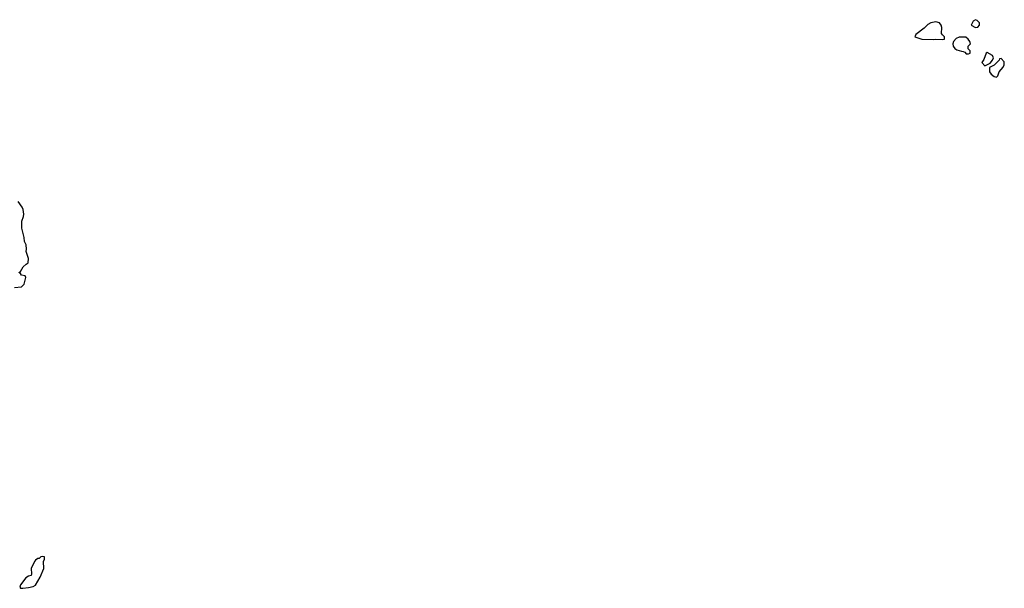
# Model space of a CAD drawing. Header units: inches. Extents: x 2789275 to 2951659, y 860290 to 1033804.
# Tile 112 of 256: x 2884894 to 2893338, y 980561 to 985438. Entities that reach past the tile are written whole.
import ezdxf

# ---------------------------------------------------------------- set-up
doc = ezdxf.new("R2010")
doc.units = ezdxf.units.IN
doc.header["$MEASUREMENT"] = 0
doc.layers.add('C8988', color=7, linetype='Continuous')
doc.layers.add('C8998', color=7, linetype='Continuous')

msp = doc.modelspace()

# ---------------------------------------------------------------- linework, layer by layer
at = {"layer": 'C8988', "color": 2, "elevation": 2}
msp.add_lwpolyline([(2884850, 983140.7), (2884910, 983147.3), (2884932.3, 983170), (2884946, 983226), (2884942, 983242), (2884910, 983246), (2884902, 983262), (2884886, 983270), (2884902, 983278), (2884923.1, 983316.9), (2884950, 983342), (2884968, 983352), (2884969, 983390), (2884948.7, 983450), (2884953.2, 983470), (2884950, 983506), (2884936.2, 983536.2), (2884933, 983570), (2884912.3, 983650), (2884912, 983710), (2884927, 983750), (2884929.5, 983770), (2884922.9, 983810), (2884916.2, 983830), (2884880, 983880)], dxfattribs=at)
msp.add_lwpolyline([(2885090, 980834), (2885074, 980830), (2885062, 980818), (2885050, 980815.3), (2885030, 980801.2), (2885020.7, 980790), (2884993, 980730), (2884996, 980684), (2884992, 980670), (2884970, 980665.2), (2884947.3, 980650), (2884902, 980590), (2884894, 980570), (2884902, 980562), (2884921, 980561), (2884970, 980567.3), (2885010, 980577.3), (2885030, 980587.3), (2885070, 980656), (2885100.9, 980730), (2885098, 980790), (2885106, 980810), (2885106, 980830)], close=True, dxfattribs=at)
at = {"layer": 'C8998', "color": 2, "elevation": 2}
for points in [[(2892750, 985419.5), (2892708, 985412), (2892683.4, 985396.6), (2892650, 985365.2), (2892578, 985310), (2892571.3, 985290), (2892630.4, 985270.4), (2892732, 985268), (2892751.3, 985271.3), (2892810, 985266.8), (2892826, 985270), (2892826, 985290), (2892807.3, 985307.3), (2892800.4, 985320.4), (2892801.2, 985370), (2892797.2, 985390), (2892782, 985410)], [(2893090, 985438), (2893070, 985426), (2893054, 985390), (2893090, 985372), (2893110, 985374), (2893126, 985390), (2893126, 985410), (2893106, 985430)], [(2893008.9, 985288.9), (2892951.3, 985288.7), (2892924.7, 985275.3), (2892902, 985250), (2892896, 985230), (2892900.7, 985210), (2892914.8, 985190), (2892930, 985180.5), (2892970, 985167.3), (2892986.4, 985166.4), (2892999.8, 985159.8), (2893010, 985146), (2893030, 985144.7), (2893046, 985150), (2893046, 985170), (2893028, 985188), (2893028.7, 985210), (2893048, 985230), (2893042, 985250), (2893028.7, 985270)], [(2893190, 985158), (2893182, 985150), (2893163.5, 985096.5), (2893146, 985070), (2893170, 985042), (2893215.3, 985064.7), (2893238, 985090), (2893246, 985110), (2893238, 985130)], [(2893310, 985106), (2893298, 985102), (2893294, 985090), (2893250.9, 985049.1), (2893212, 985028), (2893211, 984990), (2893224, 984970), (2893250, 984951), (2893270, 984946), (2893283.1, 984956.9), (2893295.3, 984990), (2893328, 985030), (2893338, 985050), (2893336.4, 985076.4)]]:
    msp.add_lwpolyline(points, close=True, dxfattribs=at)

doc.saveas('drawing.dxf')
